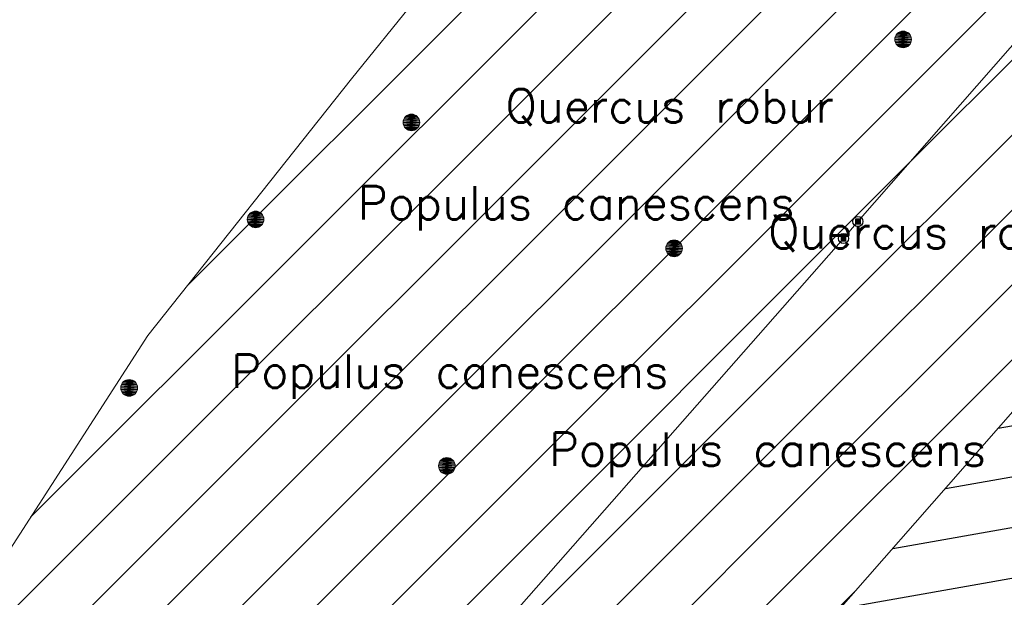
# Model space of a CAD drawing. Header units: metres. Extents: x 102852 to 106916, y 385458 to 392749.
# Tile 45 of 59: x 104882 to 104911, y 388333 to 388350. Entities that reach past the tile are written whole.
import ezdxf
from ezdxf.enums import TextEntityAlignment as Align

# ---------------------------------------------------------------- set-up
doc = ezdxf.new("R2010")
doc.units = ezdxf.units.M
for name, color, linetype, lineweight in [('0-BEPLANTING', 14, 'Continuous', 30), ('0-GRAS OM SPORTVELDEN', 2, 'Continuous', 30), ('0-GRAS SPORTVELDEN', 3, 'Continuous', 30), ('B-WE-GR-STRUIK-G', 90, 'Continuous', 13), ('B-WE-IE-MEUBILAIR_WEGMEUBILAIR-S', 7, 'Continuous', 30), ('B-WE-VW-MARKERING_LANGS_STREEP_DOORGETROKKEN-G', 7, 'Continuous', 13), ('Bomen', 84, 'Continuous', 0), ('Boomsoort', 10, 'Continuous', 0), ('N-WE-IE-TERREINAFSCHEIDING_KUNSTMATIG_HEKWERK-G', 6, 'Continuous', 0)]:
    doc.layers.add(name, color=color, linetype=linetype, lineweight=lineweight)
doc.styles.add('NLCS-ISO', font='NLCS-ISO.ttf')
doc.styles.add('Style-txt', font='txt.shx')
pattern_1 = [(45, (0, 0), (-1.122532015, 1.122532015), [])]

# ---------------------------------------------------------------- blocks, each defined once
blk = doc.blocks.new('SIE-WEG_PAAL_VAST_7')
blk.add_hatch(color=256).paths.add_polyline_path([(-0.37, -0.37), (-0.37, 0.37), (0.37, 0.37), (0.37, -0.37)])
blk.add_circle((0, 0), 0.75)
blk.add_3dface([(0.37, 0.37), (-0.37, 0.37), (-0.37, -0.37), (0.37, -0.37)])
at = {"style": 'NLCS-ISO'}
blk.add_attdef('TYPE', (0, 0), '', height=1.75, dxfattribs=at)
blk = doc.blocks.new('MPOLYGON_238')
at = {"layer": 'Bomen', "flags": 128}
for points in [[(104894.542, 388336.733), (104894.528, 388336.686), (104895.018, 388336.686)], [(104894.565, 388336.776), (104894.542, 388336.733), (104895.004, 388336.733)], [(104894.542, 388336.733), (104895.004, 388336.733), (104895.018, 388336.686)], [(104894.596, 388336.814), (104894.565, 388336.776), (104894.981, 388336.776)], [(104894.565, 388336.776), (104894.981, 388336.776), (104895.004, 388336.733)], [(104894.634, 388336.845), (104894.596, 388336.814), (104894.95, 388336.814)], [(104894.596, 388336.814), (104894.95, 388336.814), (104894.981, 388336.776)], [(104894.677, 388336.868), (104894.634, 388336.845), (104894.912, 388336.845)], [(104894.634, 388336.845), (104894.912, 388336.845), (104894.95, 388336.814)], [(104894.724, 388336.882), (104894.677, 388336.868), (104894.869, 388336.868)], [(104894.677, 388336.868), (104894.869, 388336.868), (104894.912, 388336.845)], [(104894.773, 388336.887), (104894.724, 388336.882), (104894.822, 388336.882)], [(104894.724, 388336.882), (104894.822, 388336.882), (104894.869, 388336.868)], [(104894.528, 388336.686), (104894.523, 388336.637), (104895.023, 388336.637)], [(104894.523, 388336.637), (104894.528, 388336.588), (104895.018, 388336.588)], [(104894.523, 388336.637), (104895.023, 388336.637), (104895.018, 388336.588)], [(104894.528, 388336.686), (104895.018, 388336.686), (104895.023, 388336.637)], [(104894.528, 388336.588), (104894.542, 388336.541), (104895.004, 388336.541)], [(104894.528, 388336.588), (104895.018, 388336.588), (104895.004, 388336.541)], [(104894.542, 388336.541), (104894.565, 388336.498), (104894.981, 388336.498)], [(104894.542, 388336.541), (104895.004, 388336.541), (104894.981, 388336.498)], [(104894.565, 388336.498), (104894.596, 388336.46), (104894.95, 388336.46)], [(104894.565, 388336.498), (104894.981, 388336.498), (104894.95, 388336.46)], [(104894.596, 388336.46), (104894.634, 388336.429), (104894.912, 388336.429)], [(104894.596, 388336.46), (104894.95, 388336.46), (104894.912, 388336.429)], [(104894.634, 388336.429), (104894.677, 388336.406), (104894.869, 388336.406)], [(104894.634, 388336.429), (104894.912, 388336.429), (104894.869, 388336.406)], [(104894.677, 388336.406), (104894.724, 388336.392), (104894.822, 388336.392)], [(104894.677, 388336.406), (104894.869, 388336.406), (104894.822, 388336.392)], [(104894.724, 388336.392), (104894.822, 388336.392), (104894.773, 388336.387)]]:
    blk.add_lwpolyline(points, close=True, dxfattribs=at)
at = {"layer": 'Bomen', "color": 74, "true_color": 0x55aa00, "flags": 128}
for points in [[(104894.528, 388336.686), (104894.542, 388336.733)], [(104894.542, 388336.733), (104894.565, 388336.776)], [(104894.565, 388336.776), (104894.596, 388336.814)], [(104894.596, 388336.814), (104894.634, 388336.845)], [(104894.634, 388336.845), (104894.677, 388336.868)], [(104894.677, 388336.868), (104894.724, 388336.882)], [(104894.724, 388336.882), (104894.773, 388336.887)], [(104894.773, 388336.887), (104894.822, 388336.882)], [(104894.822, 388336.882), (104894.869, 388336.868)], [(104894.869, 388336.868), (104894.912, 388336.845)], [(104894.912, 388336.845), (104894.95, 388336.814)], [(104894.95, 388336.814), (104894.981, 388336.776)], [(104894.981, 388336.776), (104895.004, 388336.733)], [(104895.004, 388336.733), (104895.018, 388336.686)], [(104894.523, 388336.637), (104894.528, 388336.686)], [(104894.528, 388336.588), (104894.523, 388336.637)], [(104894.542, 388336.541), (104894.528, 388336.588)], [(104894.565, 388336.498), (104894.542, 388336.541)], [(104894.596, 388336.46), (104894.565, 388336.498)], [(104894.634, 388336.429), (104894.596, 388336.46)], [(104894.677, 388336.406), (104894.634, 388336.429)], [(104894.724, 388336.392), (104894.677, 388336.406)], [(104894.869, 388336.406), (104894.822, 388336.392)], [(104894.912, 388336.429), (104894.869, 388336.406)], [(104894.95, 388336.46), (104894.912, 388336.429)], [(104894.981, 388336.498), (104894.95, 388336.46)], [(104895.004, 388336.541), (104894.981, 388336.498)], [(104895.018, 388336.588), (104895.004, 388336.541)], [(104895.018, 388336.686), (104895.023, 388336.637)], [(104895.023, 388336.637), (104895.018, 388336.588)], [(104894.773, 388336.387), (104894.724, 388336.392)], [(104894.822, 388336.392), (104894.773, 388336.387)]]:
    blk.add_lwpolyline(points, dxfattribs=at)
at = {"layer": 'Bomen'}
for points in [[(104894.542, 388336.733), (104894.528, 388336.686), (104895.018, 388336.686)], [(104894.565, 388336.776), (104894.542, 388336.733), (104895.004, 388336.733)], [(104894.542, 388336.733), (104895.004, 388336.733), (104895.018, 388336.686)], [(104894.596, 388336.814), (104894.565, 388336.776), (104894.981, 388336.776)], [(104894.565, 388336.776), (104894.981, 388336.776), (104895.004, 388336.733)], [(104894.634, 388336.845), (104894.596, 388336.814), (104894.95, 388336.814)], [(104894.596, 388336.814), (104894.95, 388336.814), (104894.981, 388336.776)], [(104894.677, 388336.868), (104894.634, 388336.845), (104894.912, 388336.845)], [(104894.634, 388336.845), (104894.912, 388336.845), (104894.95, 388336.814)], [(104894.724, 388336.882), (104894.677, 388336.868), (104894.869, 388336.868)], [(104894.677, 388336.868), (104894.869, 388336.868), (104894.912, 388336.845)], [(104894.773, 388336.887), (104894.724, 388336.882), (104894.822, 388336.882)], [(104894.724, 388336.882), (104894.822, 388336.882), (104894.869, 388336.868)], [(104894.528, 388336.686), (104894.523, 388336.637), (104895.023, 388336.637)], [(104894.528, 388336.686), (104895.018, 388336.686), (104895.023, 388336.637)]]:
    blk.add_solid(points, dxfattribs=at)
at = {"layer": 'Bomen', "extrusion": (0, 0, -1)}
for points in [[(-104894.523, 388336.637), (-104894.528, 388336.588), (-104895.018, 388336.588)], [(-104894.523, 388336.637), (-104895.023, 388336.637), (-104895.018, 388336.588)], [(-104894.528, 388336.588), (-104894.542, 388336.541), (-104895.004, 388336.541)], [(-104894.528, 388336.588), (-104895.018, 388336.588), (-104895.004, 388336.541)], [(-104894.542, 388336.541), (-104894.565, 388336.498), (-104894.981, 388336.498)], [(-104894.542, 388336.541), (-104895.004, 388336.541), (-104894.981, 388336.498)], [(-104894.565, 388336.498), (-104894.596, 388336.46), (-104894.95, 388336.46)], [(-104894.565, 388336.498), (-104894.981, 388336.498), (-104894.95, 388336.46)], [(-104894.596, 388336.46), (-104894.634, 388336.429), (-104894.912, 388336.429)], [(-104894.596, 388336.46), (-104894.95, 388336.46), (-104894.912, 388336.429)], [(-104894.634, 388336.429), (-104894.677, 388336.406), (-104894.869, 388336.406)], [(-104894.634, 388336.429), (-104894.912, 388336.429), (-104894.869, 388336.406)], [(-104894.677, 388336.406), (-104894.724, 388336.392), (-104894.822, 388336.392)], [(-104894.677, 388336.406), (-104894.869, 388336.406), (-104894.822, 388336.392)], [(-104894.724, 388336.392), (-104894.822, 388336.392), (-104894.773, 388336.387)]]:
    blk.add_solid(points, dxfattribs=at)
blk = doc.blocks.new('MPOLYGON_276')
at = {"layer": 'Bomen', "flags": 128}
for points in [[(104901.34, 388343.213), (104901.335, 388343.164), (104901.835, 388343.164)], [(104901.354, 388343.26), (104901.34, 388343.213), (104901.83, 388343.213)], [(104901.34, 388343.213), (104901.83, 388343.213), (104901.835, 388343.164)], [(104901.377, 388343.303), (104901.354, 388343.26), (104901.816, 388343.26)], [(104901.354, 388343.26), (104901.816, 388343.26), (104901.83, 388343.213)], [(104901.408, 388343.341), (104901.377, 388343.303), (104901.793, 388343.303)], [(104901.377, 388343.303), (104901.793, 388343.303), (104901.816, 388343.26)], [(104901.446, 388343.372), (104901.408, 388343.341), (104901.762, 388343.341)], [(104901.408, 388343.341), (104901.762, 388343.341), (104901.793, 388343.303)], [(104901.489, 388343.395), (104901.446, 388343.372), (104901.724, 388343.372)], [(104901.446, 388343.372), (104901.724, 388343.372), (104901.762, 388343.341)], [(104901.536, 388343.409), (104901.489, 388343.395), (104901.68, 388343.395)], [(104901.489, 388343.395), (104901.68, 388343.395), (104901.724, 388343.372)], [(104901.585, 388343.414), (104901.536, 388343.409), (104901.634, 388343.409)], [(104901.536, 388343.409), (104901.634, 388343.409), (104901.68, 388343.395)], [(104901.335, 388343.164), (104901.34, 388343.115), (104901.83, 388343.115)], [(104901.335, 388343.164), (104901.835, 388343.164), (104901.83, 388343.115)], [(104901.34, 388343.115), (104901.354, 388343.068), (104901.816, 388343.068)], [(104901.34, 388343.115), (104901.83, 388343.115), (104901.816, 388343.068)], [(104901.354, 388343.068), (104901.377, 388343.025), (104901.793, 388343.025)], [(104901.354, 388343.068), (104901.816, 388343.068), (104901.793, 388343.025)], [(104901.377, 388343.025), (104901.408, 388342.987), (104901.762, 388342.987)], [(104901.377, 388343.025), (104901.793, 388343.025), (104901.762, 388342.987)], [(104901.408, 388342.987), (104901.446, 388342.956), (104901.724, 388342.956)], [(104901.408, 388342.987), (104901.762, 388342.987), (104901.724, 388342.956)], [(104901.446, 388342.956), (104901.489, 388342.933), (104901.68, 388342.933)], [(104901.446, 388342.956), (104901.724, 388342.956), (104901.68, 388342.933)], [(104901.489, 388342.933), (104901.536, 388342.919), (104901.634, 388342.919)], [(104901.489, 388342.933), (104901.68, 388342.933), (104901.634, 388342.919)], [(104901.536, 388342.919), (104901.634, 388342.919), (104901.585, 388342.914)]]:
    blk.add_lwpolyline(points, close=True, dxfattribs=at)
at = {"layer": 'Bomen', "color": 74, "true_color": 0x55aa00, "flags": 128}
for points in [[(104901.335, 388343.164), (104901.34, 388343.213)], [(104901.34, 388343.213), (104901.354, 388343.26)], [(104901.354, 388343.26), (104901.377, 388343.303)], [(104901.377, 388343.303), (104901.408, 388343.341)], [(104901.408, 388343.341), (104901.446, 388343.372)], [(104901.446, 388343.372), (104901.489, 388343.395)], [(104901.489, 388343.395), (104901.536, 388343.409)], [(104901.536, 388343.409), (104901.585, 388343.414)], [(104901.585, 388343.414), (104901.634, 388343.409)], [(104901.634, 388343.409), (104901.68, 388343.395)], [(104901.68, 388343.395), (104901.724, 388343.372)], [(104901.724, 388343.372), (104901.762, 388343.341)], [(104901.762, 388343.341), (104901.793, 388343.303)], [(104901.793, 388343.303), (104901.816, 388343.26)], [(104901.816, 388343.26), (104901.83, 388343.213)], [(104901.83, 388343.213), (104901.835, 388343.164)], [(104901.34, 388343.115), (104901.335, 388343.164)], [(104901.354, 388343.068), (104901.34, 388343.115)], [(104901.377, 388343.025), (104901.354, 388343.068)], [(104901.408, 388342.987), (104901.377, 388343.025)], [(104901.446, 388342.956), (104901.408, 388342.987)], [(104901.489, 388342.933), (104901.446, 388342.956)], [(104901.536, 388342.919), (104901.489, 388342.933)], [(104901.585, 388342.914), (104901.536, 388342.919)], [(104901.634, 388342.919), (104901.585, 388342.914)], [(104901.68, 388342.933), (104901.634, 388342.919)], [(104901.724, 388342.956), (104901.68, 388342.933)], [(104901.762, 388342.987), (104901.724, 388342.956)], [(104901.793, 388343.025), (104901.762, 388342.987)], [(104901.816, 388343.068), (104901.793, 388343.025)], [(104901.83, 388343.115), (104901.816, 388343.068)], [(104901.835, 388343.164), (104901.83, 388343.115)]]:
    blk.add_lwpolyline(points, dxfattribs=at)
at = {"layer": 'Bomen'}
for points in [[(104901.34, 388343.213), (104901.335, 388343.164), (104901.835, 388343.164)], [(104901.354, 388343.26), (104901.34, 388343.213), (104901.83, 388343.213)], [(104901.34, 388343.213), (104901.83, 388343.213), (104901.835, 388343.164)], [(104901.377, 388343.303), (104901.354, 388343.26), (104901.816, 388343.26)], [(104901.354, 388343.26), (104901.816, 388343.26), (104901.83, 388343.213)], [(104901.408, 388343.341), (104901.377, 388343.303), (104901.793, 388343.303)], [(104901.377, 388343.303), (104901.793, 388343.303), (104901.816, 388343.26)], [(104901.446, 388343.372), (104901.408, 388343.341), (104901.762, 388343.341)], [(104901.408, 388343.341), (104901.762, 388343.341), (104901.793, 388343.303)], [(104901.489, 388343.395), (104901.446, 388343.372), (104901.724, 388343.372)], [(104901.446, 388343.372), (104901.724, 388343.372), (104901.762, 388343.341)], [(104901.536, 388343.409), (104901.489, 388343.395), (104901.68, 388343.395)], [(104901.489, 388343.395), (104901.68, 388343.395), (104901.724, 388343.372)], [(104901.585, 388343.414), (104901.536, 388343.409), (104901.634, 388343.409)], [(104901.536, 388343.409), (104901.634, 388343.409), (104901.68, 388343.395)]]:
    blk.add_solid(points, dxfattribs=at)
at = {"layer": 'Bomen', "extrusion": (0, 0, -1)}
for points in [[(-104901.335, 388343.164), (-104901.34, 388343.115), (-104901.83, 388343.115)], [(-104901.335, 388343.164), (-104901.835, 388343.164), (-104901.83, 388343.115)], [(-104901.34, 388343.115), (-104901.354, 388343.068), (-104901.816, 388343.068)], [(-104901.34, 388343.115), (-104901.83, 388343.115), (-104901.816, 388343.068)], [(-104901.354, 388343.068), (-104901.377, 388343.025), (-104901.793, 388343.025)], [(-104901.354, 388343.068), (-104901.816, 388343.068), (-104901.793, 388343.025)], [(-104901.377, 388343.025), (-104901.408, 388342.987), (-104901.762, 388342.987)], [(-104901.377, 388343.025), (-104901.793, 388343.025), (-104901.762, 388342.987)], [(-104901.408, 388342.987), (-104901.446, 388342.956), (-104901.724, 388342.956)], [(-104901.408, 388342.987), (-104901.762, 388342.987), (-104901.724, 388342.956)], [(-104901.446, 388342.956), (-104901.489, 388342.933), (-104901.68, 388342.933)], [(-104901.446, 388342.956), (-104901.724, 388342.956), (-104901.68, 388342.933)], [(-104901.489, 388342.933), (-104901.536, 388342.919), (-104901.634, 388342.919)], [(-104901.489, 388342.933), (-104901.68, 388342.933), (-104901.634, 388342.919)], [(-104901.536, 388342.919), (-104901.634, 388342.919), (-104901.585, 388342.914)]]:
    blk.add_solid(points, dxfattribs=at)
blk = doc.blocks.new('MPOLYGON_351')
at = {"layer": 'Bomen', "flags": 128}
for points in [[(104885.018, 388339.076), (104885.004, 388339.029), (104885.495, 388339.029)], [(104885.041, 388339.119), (104885.018, 388339.076), (104885.48, 388339.076)], [(104885.018, 388339.076), (104885.48, 388339.076), (104885.495, 388339.029)], [(104885.073, 388339.157), (104885.041, 388339.119), (104885.457, 388339.119)], [(104885.041, 388339.119), (104885.457, 388339.119), (104885.48, 388339.076)], [(104885.11, 388339.188), (104885.073, 388339.157), (104885.426, 388339.157)], [(104885.073, 388339.157), (104885.426, 388339.157), (104885.457, 388339.119)], [(104885.154, 388339.211), (104885.11, 388339.188), (104885.388, 388339.188)], [(104885.11, 388339.188), (104885.388, 388339.188), (104885.426, 388339.157)], [(104885.201, 388339.225), (104885.154, 388339.211), (104885.345, 388339.211)], [(104885.154, 388339.211), (104885.345, 388339.211), (104885.388, 388339.188)], [(104885.249, 388339.23), (104885.201, 388339.225), (104885.298, 388339.225)], [(104885.201, 388339.225), (104885.298, 388339.225), (104885.345, 388339.211)], [(104885.004, 388339.029), (104884.999, 388338.98), (104885.499, 388338.98)], [(104884.999, 388338.98), (104885.004, 388338.931), (104885.495, 388338.931)], [(104884.999, 388338.98), (104885.499, 388338.98), (104885.495, 388338.931)], [(104885.004, 388339.029), (104885.495, 388339.029), (104885.499, 388338.98)], [(104885.004, 388338.931), (104885.018, 388338.884), (104885.48, 388338.884)], [(104885.004, 388338.931), (104885.495, 388338.931), (104885.48, 388338.884)], [(104885.018, 388338.884), (104885.041, 388338.841), (104885.457, 388338.841)], [(104885.018, 388338.884), (104885.48, 388338.884), (104885.457, 388338.841)], [(104885.041, 388338.841), (104885.073, 388338.803), (104885.426, 388338.803)], [(104885.041, 388338.841), (104885.457, 388338.841), (104885.426, 388338.803)], [(104885.073, 388338.803), (104885.11, 388338.772), (104885.388, 388338.772)], [(104885.073, 388338.803), (104885.426, 388338.803), (104885.388, 388338.772)], [(104885.11, 388338.772), (104885.154, 388338.749), (104885.345, 388338.749)], [(104885.11, 388338.772), (104885.388, 388338.772), (104885.345, 388338.749)], [(104885.154, 388338.749), (104885.201, 388338.735), (104885.298, 388338.735)], [(104885.154, 388338.749), (104885.345, 388338.749), (104885.298, 388338.735)], [(104885.201, 388338.735), (104885.298, 388338.735), (104885.249, 388338.73)]]:
    blk.add_lwpolyline(points, close=True, dxfattribs=at)
at = {"layer": 'Bomen', "color": 74, "true_color": 0x55aa00, "flags": 128}
for points in [[(104885.004, 388339.029), (104885.018, 388339.076)], [(104885.018, 388339.076), (104885.041, 388339.119)], [(104885.041, 388339.119), (104885.073, 388339.157)], [(104885.073, 388339.157), (104885.11, 388339.188)], [(104885.11, 388339.188), (104885.154, 388339.211)], [(104885.154, 388339.211), (104885.201, 388339.225)], [(104885.201, 388339.225), (104885.249, 388339.23)], [(104885.249, 388339.23), (104885.298, 388339.225)], [(104885.298, 388339.225), (104885.345, 388339.211)], [(104885.345, 388339.211), (104885.388, 388339.188)], [(104885.388, 388339.188), (104885.426, 388339.157)], [(104885.426, 388339.157), (104885.457, 388339.119)], [(104885.457, 388339.119), (104885.48, 388339.076)], [(104885.48, 388339.076), (104885.495, 388339.029)], [(104884.999, 388338.98), (104885.004, 388339.029)], [(104885.004, 388338.931), (104884.999, 388338.98)], [(104885.018, 388338.884), (104885.004, 388338.931)], [(104885.041, 388338.841), (104885.018, 388338.884)], [(104885.073, 388338.803), (104885.041, 388338.841)], [(104885.11, 388338.772), (104885.073, 388338.803)], [(104885.154, 388338.749), (104885.11, 388338.772)], [(104885.388, 388338.772), (104885.345, 388338.749)], [(104885.426, 388338.803), (104885.388, 388338.772)], [(104885.457, 388338.841), (104885.426, 388338.803)], [(104885.48, 388338.884), (104885.457, 388338.841)], [(104885.495, 388338.931), (104885.48, 388338.884)], [(104885.495, 388339.029), (104885.499, 388338.98)], [(104885.499, 388338.98), (104885.495, 388338.931)], [(104885.201, 388338.735), (104885.154, 388338.749)], [(104885.249, 388338.73), (104885.201, 388338.735)], [(104885.298, 388338.735), (104885.249, 388338.73)], [(104885.345, 388338.749), (104885.298, 388338.735)]]:
    blk.add_lwpolyline(points, dxfattribs=at)
at = {"layer": 'Bomen'}
for points in [[(104885.018, 388339.076), (104885.004, 388339.029), (104885.495, 388339.029)], [(104885.041, 388339.119), (104885.018, 388339.076), (104885.48, 388339.076)], [(104885.018, 388339.076), (104885.48, 388339.076), (104885.495, 388339.029)], [(104885.073, 388339.157), (104885.041, 388339.119), (104885.457, 388339.119)], [(104885.041, 388339.119), (104885.457, 388339.119), (104885.48, 388339.076)], [(104885.11, 388339.188), (104885.073, 388339.157), (104885.426, 388339.157)], [(104885.073, 388339.157), (104885.426, 388339.157), (104885.457, 388339.119)], [(104885.154, 388339.211), (104885.11, 388339.188), (104885.388, 388339.188)], [(104885.11, 388339.188), (104885.388, 388339.188), (104885.426, 388339.157)], [(104885.201, 388339.225), (104885.154, 388339.211), (104885.345, 388339.211)], [(104885.154, 388339.211), (104885.345, 388339.211), (104885.388, 388339.188)], [(104885.249, 388339.23), (104885.201, 388339.225), (104885.298, 388339.225)], [(104885.201, 388339.225), (104885.298, 388339.225), (104885.345, 388339.211)], [(104885.004, 388339.029), (104884.999, 388338.98), (104885.499, 388338.98)], [(104885.004, 388339.029), (104885.495, 388339.029), (104885.499, 388338.98)]]:
    blk.add_solid(points, dxfattribs=at)
at = {"layer": 'Bomen', "extrusion": (0, 0, -1)}
for points in [[(-104884.999, 388338.98), (-104885.004, 388338.931), (-104885.495, 388338.931)], [(-104884.999, 388338.98), (-104885.499, 388338.98), (-104885.495, 388338.931)], [(-104885.004, 388338.931), (-104885.018, 388338.884), (-104885.48, 388338.884)], [(-104885.004, 388338.931), (-104885.495, 388338.931), (-104885.48, 388338.884)], [(-104885.018, 388338.884), (-104885.041, 388338.841), (-104885.457, 388338.841)], [(-104885.018, 388338.884), (-104885.48, 388338.884), (-104885.457, 388338.841)], [(-104885.041, 388338.841), (-104885.073, 388338.803), (-104885.426, 388338.803)], [(-104885.041, 388338.841), (-104885.457, 388338.841), (-104885.426, 388338.803)], [(-104885.073, 388338.803), (-104885.11, 388338.772), (-104885.388, 388338.772)], [(-104885.073, 388338.803), (-104885.426, 388338.803), (-104885.388, 388338.772)], [(-104885.11, 388338.772), (-104885.154, 388338.749), (-104885.345, 388338.749)], [(-104885.11, 388338.772), (-104885.388, 388338.772), (-104885.345, 388338.749)], [(-104885.154, 388338.749), (-104885.201, 388338.735), (-104885.298, 388338.735)], [(-104885.154, 388338.749), (-104885.345, 388338.749), (-104885.298, 388338.735)], [(-104885.201, 388338.735), (-104885.298, 388338.735), (-104885.249, 388338.73)]]:
    blk.add_solid(points, dxfattribs=at)
blk = doc.blocks.new('MPOLYGON_352')
at = {"layer": 'Bomen', "flags": 128}
for points in [[(104888.795, 388344.082), (104888.79, 388344.033), (104889.29, 388344.033)], [(104888.81, 388344.129), (104888.795, 388344.082), (104889.286, 388344.082)], [(104888.795, 388344.082), (104889.286, 388344.082), (104889.29, 388344.033)], [(104888.833, 388344.172), (104888.81, 388344.129), (104889.271, 388344.129)], [(104888.81, 388344.129), (104889.271, 388344.129), (104889.286, 388344.082)], [(104888.864, 388344.21), (104888.833, 388344.172), (104889.248, 388344.172)], [(104888.833, 388344.172), (104889.248, 388344.172), (104889.271, 388344.129)], [(104888.902, 388344.241), (104888.864, 388344.21), (104889.217, 388344.21)], [(104888.864, 388344.21), (104889.217, 388344.21), (104889.248, 388344.172)], [(104888.945, 388344.264), (104888.902, 388344.241), (104889.179, 388344.241)], [(104888.902, 388344.241), (104889.179, 388344.241), (104889.217, 388344.21)], [(104888.992, 388344.278), (104888.945, 388344.264), (104889.136, 388344.264)], [(104888.945, 388344.264), (104889.136, 388344.264), (104889.179, 388344.241)], [(104889.04, 388344.283), (104888.992, 388344.278), (104889.089, 388344.278)], [(104888.992, 388344.278), (104889.089, 388344.278), (104889.136, 388344.264)], [(104888.79, 388344.033), (104888.795, 388343.984), (104889.286, 388343.984)], [(104888.79, 388344.033), (104889.29, 388344.033), (104889.286, 388343.984)], [(104888.795, 388343.984), (104888.81, 388343.937), (104889.271, 388343.937)], [(104888.795, 388343.984), (104889.286, 388343.984), (104889.271, 388343.937)], [(104888.81, 388343.937), (104888.833, 388343.894), (104889.248, 388343.894)], [(104888.81, 388343.937), (104889.271, 388343.937), (104889.248, 388343.894)], [(104888.833, 388343.894), (104888.864, 388343.856), (104889.217, 388343.856)], [(104888.833, 388343.894), (104889.248, 388343.894), (104889.217, 388343.856)], [(104888.864, 388343.856), (104888.902, 388343.825), (104889.179, 388343.825)], [(104888.864, 388343.856), (104889.217, 388343.856), (104889.179, 388343.825)], [(104888.902, 388343.825), (104888.945, 388343.802), (104889.136, 388343.802)], [(104888.902, 388343.825), (104889.179, 388343.825), (104889.136, 388343.802)], [(104888.945, 388343.802), (104888.992, 388343.788), (104889.089, 388343.788)], [(104888.945, 388343.802), (104889.136, 388343.802), (104889.089, 388343.788)], [(104888.992, 388343.788), (104889.089, 388343.788), (104889.04, 388343.783)]]:
    blk.add_lwpolyline(points, close=True, dxfattribs=at)
at = {"layer": 'Bomen', "color": 74, "true_color": 0x55aa00, "flags": 128}
for points in [[(104888.79, 388344.033), (104888.795, 388344.082)], [(104888.795, 388344.082), (104888.81, 388344.129)], [(104888.81, 388344.129), (104888.833, 388344.172)], [(104888.833, 388344.172), (104888.864, 388344.21)], [(104888.864, 388344.21), (104888.902, 388344.241)], [(104888.902, 388344.241), (104888.945, 388344.264)], [(104888.945, 388344.264), (104888.992, 388344.278)], [(104888.992, 388344.278), (104889.04, 388344.283)], [(104889.04, 388344.283), (104889.089, 388344.278)], [(104889.089, 388344.278), (104889.136, 388344.264)], [(104889.136, 388344.264), (104889.179, 388344.241)], [(104889.179, 388344.241), (104889.217, 388344.21)], [(104889.217, 388344.21), (104889.248, 388344.172)], [(104889.248, 388344.172), (104889.271, 388344.129)], [(104889.271, 388344.129), (104889.286, 388344.082)], [(104889.286, 388344.082), (104889.29, 388344.033)], [(104888.795, 388343.984), (104888.79, 388344.033)], [(104888.81, 388343.937), (104888.795, 388343.984)], [(104888.833, 388343.894), (104888.81, 388343.937)], [(104888.864, 388343.856), (104888.833, 388343.894)], [(104888.902, 388343.825), (104888.864, 388343.856)], [(104888.945, 388343.802), (104888.902, 388343.825)], [(104888.992, 388343.788), (104888.945, 388343.802)], [(104889.04, 388343.783), (104888.992, 388343.788)], [(104889.089, 388343.788), (104889.04, 388343.783)], [(104889.136, 388343.802), (104889.089, 388343.788)], [(104889.179, 388343.825), (104889.136, 388343.802)], [(104889.217, 388343.856), (104889.179, 388343.825)], [(104889.248, 388343.894), (104889.217, 388343.856)], [(104889.271, 388343.937), (104889.248, 388343.894)], [(104889.286, 388343.984), (104889.271, 388343.937)], [(104889.29, 388344.033), (104889.286, 388343.984)]]:
    blk.add_lwpolyline(points, dxfattribs=at)
at = {"layer": 'Bomen'}
for points in [[(104888.795, 388344.082), (104888.79, 388344.033), (104889.29, 388344.033)], [(104888.81, 388344.129), (104888.795, 388344.082), (104889.286, 388344.082)], [(104888.795, 388344.082), (104889.286, 388344.082), (104889.29, 388344.033)], [(104888.833, 388344.172), (104888.81, 388344.129), (104889.271, 388344.129)], [(104888.81, 388344.129), (104889.271, 388344.129), (104889.286, 388344.082)], [(104888.864, 388344.21), (104888.833, 388344.172), (104889.248, 388344.172)], [(104888.833, 388344.172), (104889.248, 388344.172), (104889.271, 388344.129)], [(104888.902, 388344.241), (104888.864, 388344.21), (104889.217, 388344.21)], [(104888.864, 388344.21), (104889.217, 388344.21), (104889.248, 388344.172)], [(104888.945, 388344.264), (104888.902, 388344.241), (104889.179, 388344.241)], [(104888.902, 388344.241), (104889.179, 388344.241), (104889.217, 388344.21)], [(104888.992, 388344.278), (104888.945, 388344.264), (104889.136, 388344.264)], [(104888.945, 388344.264), (104889.136, 388344.264), (104889.179, 388344.241)], [(104889.04, 388344.283), (104888.992, 388344.278), (104889.089, 388344.278)], [(104888.992, 388344.278), (104889.089, 388344.278), (104889.136, 388344.264)]]:
    blk.add_solid(points, dxfattribs=at)
at = {"layer": 'Bomen', "extrusion": (0, 0, -1)}
for points in [[(-104888.79, 388344.033), (-104888.795, 388343.984), (-104889.286, 388343.984)], [(-104888.79, 388344.033), (-104889.29, 388344.033), (-104889.286, 388343.984)], [(-104888.795, 388343.984), (-104888.81, 388343.937), (-104889.271, 388343.937)], [(-104888.795, 388343.984), (-104889.286, 388343.984), (-104889.271, 388343.937)], [(-104888.81, 388343.937), (-104888.833, 388343.894), (-104889.248, 388343.894)], [(-104888.81, 388343.937), (-104889.271, 388343.937), (-104889.248, 388343.894)], [(-104888.833, 388343.894), (-104888.864, 388343.856), (-104889.217, 388343.856)], [(-104888.833, 388343.894), (-104889.248, 388343.894), (-104889.217, 388343.856)], [(-104888.864, 388343.856), (-104888.902, 388343.825), (-104889.179, 388343.825)], [(-104888.864, 388343.856), (-104889.217, 388343.856), (-104889.179, 388343.825)], [(-104888.902, 388343.825), (-104888.945, 388343.802), (-104889.136, 388343.802)], [(-104888.902, 388343.825), (-104889.179, 388343.825), (-104889.136, 388343.802)], [(-104888.945, 388343.802), (-104888.992, 388343.788), (-104889.089, 388343.788)], [(-104888.945, 388343.802), (-104889.136, 388343.802), (-104889.089, 388343.788)], [(-104888.992, 388343.788), (-104889.089, 388343.788), (-104889.04, 388343.783)]]:
    blk.add_solid(points, dxfattribs=at)
blk = doc.blocks.new('MPOLYGON_364')
at = {"layer": 'Bomen', "flags": 128}
for points in [[(104893.48, 388347.038), (104893.465, 388346.991), (104893.956, 388346.991)], [(104893.503, 388347.081), (104893.48, 388347.038), (104893.941, 388347.038)], [(104893.48, 388347.038), (104893.941, 388347.038), (104893.956, 388346.991)], [(104893.534, 388347.119), (104893.503, 388347.081), (104893.918, 388347.081)], [(104893.503, 388347.081), (104893.918, 388347.081), (104893.941, 388347.038)], [(104893.572, 388347.15), (104893.534, 388347.119), (104893.887, 388347.119)], [(104893.534, 388347.119), (104893.887, 388347.119), (104893.918, 388347.081)], [(104893.615, 388347.173), (104893.572, 388347.15), (104893.849, 388347.15)], [(104893.572, 388347.15), (104893.849, 388347.15), (104893.887, 388347.119)], [(104893.662, 388347.187), (104893.615, 388347.173), (104893.806, 388347.173)], [(104893.615, 388347.173), (104893.806, 388347.173), (104893.849, 388347.15)], [(104893.71, 388347.192), (104893.662, 388347.187), (104893.759, 388347.187)], [(104893.662, 388347.187), (104893.759, 388347.187), (104893.806, 388347.173)], [(104893.465, 388346.991), (104893.46, 388346.942), (104893.96, 388346.942)], [(104893.46, 388346.942), (104893.465, 388346.893), (104893.956, 388346.893)], [(104893.46, 388346.942), (104893.96, 388346.942), (104893.956, 388346.893)], [(104893.465, 388346.991), (104893.956, 388346.991), (104893.96, 388346.942)], [(104893.465, 388346.893), (104893.48, 388346.846), (104893.941, 388346.846)], [(104893.465, 388346.893), (104893.956, 388346.893), (104893.941, 388346.846)], [(104893.48, 388346.846), (104893.503, 388346.803), (104893.918, 388346.803)], [(104893.48, 388346.846), (104893.941, 388346.846), (104893.918, 388346.803)], [(104893.503, 388346.803), (104893.534, 388346.765), (104893.887, 388346.765)], [(104893.503, 388346.803), (104893.918, 388346.803), (104893.887, 388346.765)], [(104893.534, 388346.765), (104893.572, 388346.734), (104893.849, 388346.734)], [(104893.534, 388346.765), (104893.887, 388346.765), (104893.849, 388346.734)], [(104893.572, 388346.734), (104893.615, 388346.711), (104893.806, 388346.711)], [(104893.572, 388346.734), (104893.849, 388346.734), (104893.806, 388346.711)], [(104893.615, 388346.711), (104893.662, 388346.697), (104893.759, 388346.697)], [(104893.615, 388346.711), (104893.806, 388346.711), (104893.759, 388346.697)], [(104893.662, 388346.697), (104893.759, 388346.697), (104893.71, 388346.692)]]:
    blk.add_lwpolyline(points, close=True, dxfattribs=at)
at = {"layer": 'Bomen', "color": 74, "true_color": 0x55aa00, "flags": 128}
for points in [[(104893.465, 388346.991), (104893.48, 388347.038)], [(104893.48, 388347.038), (104893.503, 388347.081)], [(104893.503, 388347.081), (104893.534, 388347.119)], [(104893.534, 388347.119), (104893.572, 388347.15)], [(104893.572, 388347.15), (104893.615, 388347.173)], [(104893.615, 388347.173), (104893.662, 388347.187)], [(104893.662, 388347.187), (104893.71, 388347.192)], [(104893.71, 388347.192), (104893.759, 388347.187)], [(104893.759, 388347.187), (104893.806, 388347.173)], [(104893.806, 388347.173), (104893.849, 388347.15)], [(104893.849, 388347.15), (104893.887, 388347.119)], [(104893.887, 388347.119), (104893.918, 388347.081)], [(104893.918, 388347.081), (104893.941, 388347.038)], [(104893.941, 388347.038), (104893.956, 388346.991)], [(104893.46, 388346.942), (104893.465, 388346.991)], [(104893.465, 388346.893), (104893.46, 388346.942)], [(104893.48, 388346.846), (104893.465, 388346.893)], [(104893.503, 388346.803), (104893.48, 388346.846)], [(104893.534, 388346.765), (104893.503, 388346.803)], [(104893.572, 388346.734), (104893.534, 388346.765)], [(104893.615, 388346.711), (104893.572, 388346.734)], [(104893.849, 388346.734), (104893.806, 388346.711)], [(104893.887, 388346.765), (104893.849, 388346.734)], [(104893.918, 388346.803), (104893.887, 388346.765)], [(104893.941, 388346.846), (104893.918, 388346.803)], [(104893.956, 388346.893), (104893.941, 388346.846)], [(104893.956, 388346.991), (104893.96, 388346.942)], [(104893.96, 388346.942), (104893.956, 388346.893)], [(104893.662, 388346.697), (104893.615, 388346.711)], [(104893.71, 388346.692), (104893.662, 388346.697)], [(104893.759, 388346.697), (104893.71, 388346.692)], [(104893.806, 388346.711), (104893.759, 388346.697)]]:
    blk.add_lwpolyline(points, dxfattribs=at)
at = {"layer": 'Bomen'}
for points in [[(104893.48, 388347.038), (104893.465, 388346.991), (104893.956, 388346.991)], [(104893.503, 388347.081), (104893.48, 388347.038), (104893.941, 388347.038)], [(104893.48, 388347.038), (104893.941, 388347.038), (104893.956, 388346.991)], [(104893.534, 388347.119), (104893.503, 388347.081), (104893.918, 388347.081)], [(104893.503, 388347.081), (104893.918, 388347.081), (104893.941, 388347.038)], [(104893.572, 388347.15), (104893.534, 388347.119), (104893.887, 388347.119)], [(104893.534, 388347.119), (104893.887, 388347.119), (104893.918, 388347.081)], [(104893.615, 388347.173), (104893.572, 388347.15), (104893.849, 388347.15)], [(104893.572, 388347.15), (104893.849, 388347.15), (104893.887, 388347.119)], [(104893.662, 388347.187), (104893.615, 388347.173), (104893.806, 388347.173)], [(104893.615, 388347.173), (104893.806, 388347.173), (104893.849, 388347.15)], [(104893.71, 388347.192), (104893.662, 388347.187), (104893.759, 388347.187)], [(104893.662, 388347.187), (104893.759, 388347.187), (104893.806, 388347.173)], [(104893.465, 388346.991), (104893.46, 388346.942), (104893.96, 388346.942)], [(104893.465, 388346.991), (104893.956, 388346.991), (104893.96, 388346.942)]]:
    blk.add_solid(points, dxfattribs=at)
at = {"layer": 'Bomen', "extrusion": (0, 0, -1)}
for points in [[(-104893.46, 388346.942), (-104893.465, 388346.893), (-104893.956, 388346.893)], [(-104893.46, 388346.942), (-104893.96, 388346.942), (-104893.956, 388346.893)], [(-104893.465, 388346.893), (-104893.48, 388346.846), (-104893.941, 388346.846)], [(-104893.465, 388346.893), (-104893.956, 388346.893), (-104893.941, 388346.846)], [(-104893.48, 388346.846), (-104893.503, 388346.803), (-104893.918, 388346.803)], [(-104893.48, 388346.846), (-104893.941, 388346.846), (-104893.918, 388346.803)], [(-104893.503, 388346.803), (-104893.534, 388346.765), (-104893.887, 388346.765)], [(-104893.503, 388346.803), (-104893.918, 388346.803), (-104893.887, 388346.765)], [(-104893.534, 388346.765), (-104893.572, 388346.734), (-104893.849, 388346.734)], [(-104893.534, 388346.765), (-104893.887, 388346.765), (-104893.849, 388346.734)], [(-104893.572, 388346.734), (-104893.615, 388346.711), (-104893.806, 388346.711)], [(-104893.572, 388346.734), (-104893.849, 388346.734), (-104893.806, 388346.711)], [(-104893.615, 388346.711), (-104893.662, 388346.697), (-104893.759, 388346.697)], [(-104893.615, 388346.711), (-104893.806, 388346.711), (-104893.759, 388346.697)], [(-104893.662, 388346.697), (-104893.759, 388346.697), (-104893.71, 388346.692)]]:
    blk.add_solid(points, dxfattribs=at)
blk = doc.blocks.new('MPOLYGON_365')
at = {"layer": 'Bomen', "flags": 128}
for points in [[(104908.451, 388349.681), (104908.402, 388349.676), (104908.5, 388349.676)], [(104908.206, 388349.48), (104908.201, 388349.431), (104908.701, 388349.431)], [(104908.201, 388349.431), (104908.206, 388349.382), (104908.696, 388349.382)], [(104908.201, 388349.431), (104908.701, 388349.431), (104908.696, 388349.382)], [(104908.22, 388349.527), (104908.206, 388349.48), (104908.696, 388349.48)], [(104908.206, 388349.48), (104908.696, 388349.48), (104908.701, 388349.431)], [(104908.243, 388349.57), (104908.22, 388349.527), (104908.682, 388349.527)], [(104908.22, 388349.527), (104908.682, 388349.527), (104908.696, 388349.48)], [(104908.274, 388349.608), (104908.243, 388349.57), (104908.659, 388349.57)], [(104908.243, 388349.57), (104908.659, 388349.57), (104908.682, 388349.527)], [(104908.312, 388349.639), (104908.274, 388349.608), (104908.628, 388349.608)], [(104908.274, 388349.608), (104908.628, 388349.608), (104908.659, 388349.57)], [(104908.355, 388349.662), (104908.312, 388349.639), (104908.59, 388349.639)], [(104908.312, 388349.639), (104908.59, 388349.639), (104908.628, 388349.608)], [(104908.402, 388349.676), (104908.355, 388349.662), (104908.546, 388349.662)], [(104908.355, 388349.662), (104908.546, 388349.662), (104908.59, 388349.639)], [(104908.402, 388349.676), (104908.5, 388349.676), (104908.546, 388349.662)], [(104908.206, 388349.382), (104908.22, 388349.336), (104908.682, 388349.336)], [(104908.206, 388349.382), (104908.696, 388349.382), (104908.682, 388349.336)], [(104908.22, 388349.336), (104908.243, 388349.292), (104908.659, 388349.292)], [(104908.22, 388349.336), (104908.682, 388349.336), (104908.659, 388349.292)], [(104908.243, 388349.292), (104908.274, 388349.254), (104908.628, 388349.254)], [(104908.243, 388349.292), (104908.659, 388349.292), (104908.628, 388349.254)], [(104908.274, 388349.254), (104908.312, 388349.223), (104908.59, 388349.223)], [(104908.274, 388349.254), (104908.628, 388349.254), (104908.59, 388349.223)], [(104908.312, 388349.223), (104908.355, 388349.2), (104908.546, 388349.2)], [(104908.312, 388349.223), (104908.59, 388349.223), (104908.546, 388349.2)], [(104908.355, 388349.2), (104908.402, 388349.186), (104908.5, 388349.186)], [(104908.355, 388349.2), (104908.546, 388349.2), (104908.5, 388349.186)], [(104908.402, 388349.186), (104908.5, 388349.186), (104908.451, 388349.181)]]:
    blk.add_lwpolyline(points, close=True, dxfattribs=at)
at = {"layer": 'Bomen', "color": 74, "true_color": 0x55aa00, "flags": 128}
for points in [[(104908.402, 388349.676), (104908.451, 388349.681)], [(104908.451, 388349.681), (104908.5, 388349.676)], [(104908.201, 388349.431), (104908.206, 388349.48)], [(104908.206, 388349.382), (104908.201, 388349.431)], [(104908.206, 388349.48), (104908.22, 388349.527)], [(104908.22, 388349.527), (104908.243, 388349.57)], [(104908.243, 388349.57), (104908.274, 388349.608)], [(104908.274, 388349.608), (104908.312, 388349.639)], [(104908.312, 388349.639), (104908.355, 388349.662)], [(104908.355, 388349.662), (104908.402, 388349.676)], [(104908.5, 388349.676), (104908.546, 388349.662)], [(104908.546, 388349.662), (104908.59, 388349.639)], [(104908.59, 388349.639), (104908.628, 388349.608)], [(104908.628, 388349.608), (104908.659, 388349.57)], [(104908.659, 388349.57), (104908.682, 388349.527)], [(104908.682, 388349.527), (104908.696, 388349.48)], [(104908.696, 388349.48), (104908.701, 388349.431)], [(104908.701, 388349.431), (104908.696, 388349.382)], [(104908.22, 388349.336), (104908.206, 388349.382)], [(104908.243, 388349.292), (104908.22, 388349.336)], [(104908.274, 388349.254), (104908.243, 388349.292)], [(104908.312, 388349.223), (104908.274, 388349.254)], [(104908.355, 388349.2), (104908.312, 388349.223)], [(104908.402, 388349.186), (104908.355, 388349.2)], [(104908.451, 388349.181), (104908.402, 388349.186)], [(104908.5, 388349.186), (104908.451, 388349.181)], [(104908.546, 388349.2), (104908.5, 388349.186)], [(104908.59, 388349.223), (104908.546, 388349.2)], [(104908.628, 388349.254), (104908.59, 388349.223)], [(104908.659, 388349.292), (104908.628, 388349.254)], [(104908.682, 388349.336), (104908.659, 388349.292)], [(104908.696, 388349.382), (104908.682, 388349.336)]]:
    blk.add_lwpolyline(points, dxfattribs=at)
at = {"layer": 'Bomen'}
for points in [[(104908.451, 388349.681), (104908.402, 388349.676), (104908.5, 388349.676)], [(104908.206, 388349.48), (104908.201, 388349.431), (104908.701, 388349.431)], [(104908.22, 388349.527), (104908.206, 388349.48), (104908.696, 388349.48)], [(104908.206, 388349.48), (104908.696, 388349.48), (104908.701, 388349.431)], [(104908.243, 388349.57), (104908.22, 388349.527), (104908.682, 388349.527)], [(104908.22, 388349.527), (104908.682, 388349.527), (104908.696, 388349.48)], [(104908.274, 388349.608), (104908.243, 388349.57), (104908.659, 388349.57)], [(104908.243, 388349.57), (104908.659, 388349.57), (104908.682, 388349.527)], [(104908.312, 388349.639), (104908.274, 388349.608), (104908.628, 388349.608)], [(104908.274, 388349.608), (104908.628, 388349.608), (104908.659, 388349.57)], [(104908.355, 388349.662), (104908.312, 388349.639), (104908.59, 388349.639)], [(104908.312, 388349.639), (104908.59, 388349.639), (104908.628, 388349.608)], [(104908.402, 388349.676), (104908.355, 388349.662), (104908.546, 388349.662)], [(104908.355, 388349.662), (104908.546, 388349.662), (104908.59, 388349.639)], [(104908.402, 388349.676), (104908.5, 388349.676), (104908.546, 388349.662)]]:
    blk.add_solid(points, dxfattribs=at)
at = {"layer": 'Bomen', "extrusion": (0, 0, -1)}
for points in [[(-104908.201, 388349.431), (-104908.206, 388349.382), (-104908.696, 388349.382)], [(-104908.201, 388349.431), (-104908.701, 388349.431), (-104908.696, 388349.382)], [(-104908.206, 388349.382), (-104908.22, 388349.336), (-104908.682, 388349.336)], [(-104908.206, 388349.382), (-104908.696, 388349.382), (-104908.682, 388349.336)], [(-104908.22, 388349.336), (-104908.243, 388349.292), (-104908.659, 388349.292)], [(-104908.22, 388349.336), (-104908.682, 388349.336), (-104908.659, 388349.292)], [(-104908.243, 388349.292), (-104908.274, 388349.254), (-104908.628, 388349.254)], [(-104908.243, 388349.292), (-104908.659, 388349.292), (-104908.628, 388349.254)], [(-104908.274, 388349.254), (-104908.312, 388349.223), (-104908.59, 388349.223)], [(-104908.274, 388349.254), (-104908.628, 388349.254), (-104908.59, 388349.223)], [(-104908.312, 388349.223), (-104908.355, 388349.2), (-104908.546, 388349.2)], [(-104908.312, 388349.223), (-104908.59, 388349.223), (-104908.546, 388349.2)], [(-104908.355, 388349.2), (-104908.402, 388349.186), (-104908.5, 388349.186)], [(-104908.355, 388349.2), (-104908.546, 388349.2), (-104908.5, 388349.186)], [(-104908.402, 388349.186), (-104908.5, 388349.186), (-104908.451, 388349.181)]]:
    blk.add_solid(points, dxfattribs=at)

msp = doc.modelspace()

# ---------------------------------------------------------------- hatches: boundary and pattern name
at = {"layer": '0-BEPLANTING', "ltscale": 0.2}
h = msp.add_hatch(dxfattribs=at)
h.set_pattern_fill('ANSI31', color=256, scale=0.1, pattern_type=2)
h.set_pattern_definition(pattern_1)
h.paths.add_polyline_path([(104987.201, 388309.166), (104992.925, 388315.588), (104992.756, 388316.667), (104991.641, 388317.403), (104953.135, 388274.476), (104923.953, 388240.828), (104926.911, 388240.402), (104944.757, 388260.964), (104957.242, 388276.217), (104972.593, 388292.144)])
h.paths.add_polyline_path([(104936.204, 388377.188), (104952.646, 388367.271), (104969.821, 388352.819), (104974.522, 388348.095), (104980.289, 388345.028), (104984.264, 388338.012), (104991.022, 388328.917), (104993.469, 388321.613), (105005.563, 388330.004), (104996.896, 388342.497), (104976.68, 388370.134), (104961.352, 388387.307), (104947.568, 388403.325), (104947.217, 388404.45), (104938.787, 388397.035), (104930.964, 388390.489), (104916.114, 388375.269), (104903.991, 388361.911), (104899.862, 388357.443), (104895.733, 388352.975), (104891.914, 388348.244), (104885.812, 388340.551), (104877.742, 388328.044), (104867.665, 388309.754), (104853.458, 388287.129), (104848.149, 388279.703), (104837.038, 388265.339), (104824.573, 388250.432), (104801.029, 388224.864), (104781.751, 388202.889), (104770.991, 388190.278), (104772.452, 388186.635), (104772.811, 388187.175), (104805.639, 388224.606), (104808.222, 388227.561), (104831.7, 388254.318), (104832.147, 388254.814), (104859.776, 388286.427), (104860.103, 388290.424), (104882.914, 388316.421), (104883.344, 388316.932), (104906.664, 388343.462), (104907.096, 388343.97)])
at = {"layer": '0-GRAS OM SPORTVELDEN', "ltscale": 0.2}
h = msp.add_hatch(dxfattribs=at)
h.set_pattern_fill('ANSI31', color=256, scale=0.1, pattern_type=2)
h.set_pattern_definition(pattern_1)
h.paths.add_polyline_path([(104980.289, 388345.028), (104974.522, 388348.095), (104969.821, 388352.819), (104952.646, 388367.271), (104936.204, 388377.188), (104907.096, 388343.97), (104906.664, 388343.462), (104902.958, 388328.248), (104935.301, 388365.153), (104935.902, 388365.794), (104936.552, 388365.277), (104942.714, 388359.826), (104944.771, 388358.011), (104953.03, 388350.714), (104957.207, 388347.02), (104962.767, 388342.108), (104966.906, 388338.402), (104975.132, 388331.135), (104983.227, 388323.976), (104983.891, 388323.344), (104983.328, 388322.699), (104951.016, 388285.886), (104953.135, 388274.476), (104991.641, 388317.403), (104993.469, 388321.613), (104991.022, 388328.917), (104984.264, 388338.012)])
h.paths.add_polyline_path([(104961.24, 388293.387), (104962.006, 388292.729), (104960.416, 388290.805), (104959.635, 388291.453)], flags=17)
h = msp.add_hatch(dxfattribs=at)
h.set_pattern_fill('ANSI31', color=256, scale=0.1, pattern_type=2)
h.set_pattern_definition(pattern_1)
h.paths.add_polyline_path([(104896.676, 388250.244), (104899.436, 388246.086), (104902.17, 388249.171), (104915.642, 388237.233), (104902.17, 388249.171), (104915.642, 388237.233), (104918.161, 388240.078), (104916.514, 388241.537), (104916.514, 388241.537), (104917.407, 388242.515), (104917.397, 388242.566), (104909.506, 388249.434), (104910.291, 388250.33), (104918.684, 388242.987), (104919.072, 388243.158), (104943.911, 388271.411), (104944.793, 388270.639), (104920.466, 388243.005), (104920.95, 388242.563), (104920.406, 388241.984), (104920.815, 388241.624), (104920.265, 388241.002), (104921.406, 388239.987), (104923.953, 388240.828), (104953.135, 388274.476), (104951.016, 388285.886), (104918.599, 388248.907), (104918.017, 388248.285), (104917.355, 388248.879), (104911.194, 388254.276), (104909.236, 388256.028), (104901.058, 388263.228), (104896.799, 388266.948), (104891.189, 388271.862), (104887.078, 388275.539), (104878.795, 388282.902), (104876.793, 388284.633), (104870.688, 388290.041), (104870.015, 388290.628), (104870.608, 388291.306), (104902.958, 388328.248), (104906.664, 388343.462), (104883.344, 388316.932), (104882.914, 388316.421), (104860.103, 388290.424), (104859.776, 388286.427), (104861.969, 388284.54), (104897.532, 388253.754), (104897.555, 388252.332)])
h.paths.add_polyline_path([(104945.103, 388274.561), (104943.415, 388272.691), (104944.166, 388272.028), (104945.837, 388273.906), (104945.83, 388273.912)], flags=16)
at = {"layer": '0-GRAS SPORTVELDEN'}
h = msp.add_hatch(dxfattribs=at)
h.set_pattern_fill('HATCH', color=256, scale=0.1, style=0, pattern_type=2)
h.set_pattern_definition([(10, (104893.1512, 388301.0557), (-0.260472, 1.477212), [])])
h.paths.add_polyline_path([(104902.958, 388328.248), (104870.608, 388291.306), (104870.688, 388290.041), (104876.793, 388284.633), (104878.795, 388282.902), (104887.078, 388275.539), (104891.189, 388271.862), (104896.799, 388266.948), (104901.058, 388263.228), (104909.236, 388256.028), (104911.194, 388254.276), (104917.355, 388248.879), (104918.599, 388248.907), (104951.016, 388285.886), (104983.328, 388322.699), (104983.227, 388323.976), (104975.132, 388331.135), (104966.906, 388338.402), (104962.767, 388342.108), (104957.207, 388347.02), (104953.03, 388350.714), (104944.771, 388358.011), (104942.714, 388359.826), (104936.552, 388365.277), (104935.301, 388365.153)])

# ---------------------------------------------------------------- linework, layer by layer
at = {"layer": 'B-WE-GR-STRUIK-G', "flags": 128}
msp.add_lwpolyline([(104853.458, 388287.129), (104867.665, 388309.754), (104877.742, 388328.044), (104885.812, 388340.551), (104891.914, 388348.244), (104895.733, 388352.975), (104899.862, 388357.443), (104903.991, 388361.911), (104916.114, 388375.269), (104930.964, 388390.489), (104938.787, 388397.035), (104947.217, 388404.45), (104947.568, 388403.325), (104961.352, 388387.307), (104976.68, 388370.134), (104996.896, 388342.497), (105005.563, 388330.004)], dxfattribs=at)
at = {"layer": 'B-WE-VW-MARKERING_LANGS_STREEP_DOORGETROKKEN-G', "flags": 128}
msp.add_lwpolyline([(104870.608, 388291.306), (104902.958, 388328.248), (104935.301, 388365.153), (104935.902, 388365.794), (104936.552, 388365.277), (104942.714, 388359.826), (104944.771, 388358.011), (104953.03, 388350.714), (104957.207, 388347.02), (104962.767, 388342.108), (104966.906, 388338.402), (104963.361, 388334.326), (104949.426, 388346.577), (104953.03, 388350.714)], dxfattribs=at)
at = {"layer": 'N-WE-IE-TERREINAFSCHEIDING_KUNSTMATIG_HEKWERK-G', "flags": 128}
msp.add_lwpolyline([(104860.103, 388290.424), (104882.914, 388316.421), (104883.344, 388316.932), (104906.664, 388343.462), (104907.096, 388343.97), (104936.204, 388377.188)], dxfattribs=at)

# ---------------------------------------------------------------- block references
at = {"layer": 'B-WE-IE-MEUBILAIR_WEGMEUBILAIR-S', "xscale": 0.2, "yscale": 0.2, "zscale": 0.2, "rotation": 360}
for p in [(104907.096, 388343.97), (104906.664, 388343.462)]:
    msp.add_blockref('SIE-WEG_PAAL_VAST_7', p, dxfattribs=at)
at = {"layer": 'Bomen', "rotation": 360}
for name in ['MPOLYGON_365', 'MPOLYGON_364', 'MPOLYGON_352', 'MPOLYGON_276', 'MPOLYGON_351', 'MPOLYGON_238']:
    msp.add_blockref(name, (0, 0, 0.134), dxfattribs=at)

# ---------------------------------------------------------------- texts
at = {"layer": 'Boomsoort', "color": 7, "style": 'Style-txt'}
for s, p in [('Quercus robur', (104906.377, 388346.942, 0.134)), ('Populus canescens', (104905.207, 388344.033, 0.134)), ('Quercus robur', (104914.251, 388343.164, 0.134)), ('Populus canescens', (104901.416, 388338.98, 0.134)), ('Populus canescens', (104910.94, 388336.637, 0.134))]:
    msp.add_text(s, height=1, dxfattribs=at).set_placement(p, align=Align.RIGHT)

doc.saveas('drawing.dxf')
